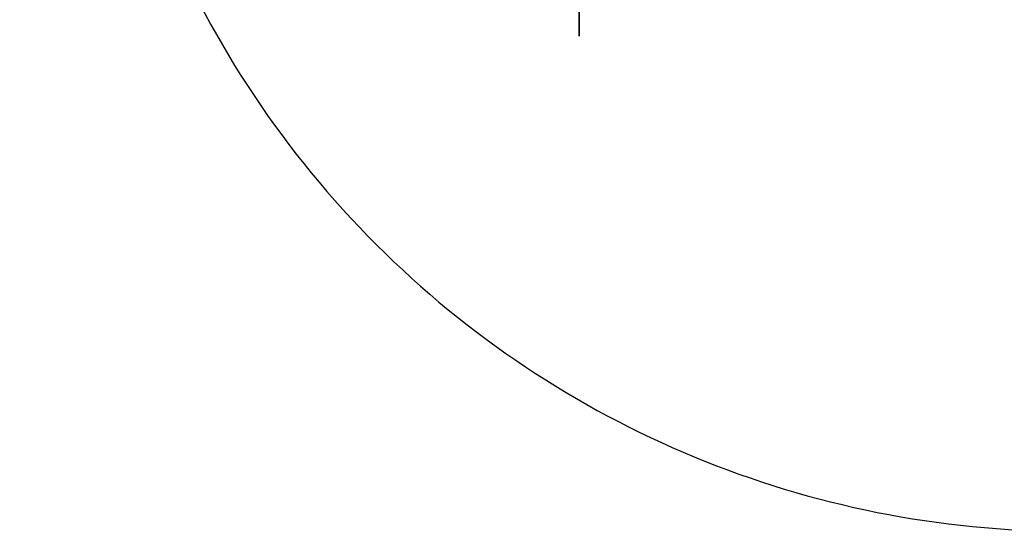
# Model space of a CAD drawing. Header units: millimetres. Extents: x 111285 to 237437, y -9513 to 52045.
# Tile 47 of 117: x 139012 to 140032, y -614 to -84. Entities that reach past the tile are written whole.
import ezdxf

# ---------------------------------------------------------------- set-up
doc = ezdxf.new("R2010")
doc.units = ezdxf.units.MM
doc.header["$LTSCALE"] = 100
doc.layers.get('0').update_dxf_attribs({"color": 252})
doc.layers.add('0-BRANDWEER', color=252, linetype='Continuous')

# ---------------------------------------------------------------- blocks, each defined once
blk = doc.blocks.new('SR8-hori')
for centre, start, end in [((433, -5.1), 270, 0.0022), ((2467, -5.1), 179.9978, 270)]:
    blk.add_arc(centre, 1014.5, start, end)
blk = doc.blocks.new('zelfsluitend')
at = {"layer": '0-BRANDWEER'}
for points in [[(-1000, 0), (-800, 150), (-400, -150), (0, 150), (400, -150), (800, 150), (1000, 0)], [(-1050, 0), (1050, 0)]]:
    blk.add_lwpolyline(points, dxfattribs=at)
blk = doc.blocks.new('onderlegger beganegrond')
blk.add_blockref('SR8-hori', (11480, 405.1))
at = {"layer": '0-BRANDWEER', "xscale": -0.5, "yscale": 0.5, "zscale": 0.5, "rotation": 270}
blk.add_blockref('zelfsluitend', (13439.8, 424), dxfattribs=at)

msp = doc.modelspace()

# ---------------------------------------------------------------- linework, layer by layer
at = {"layer": '0-BRANDWEER'}
msp.add_lwpolyline([(139591.7, -101), (139591.7, 949)], dxfattribs=at)
msp.add_lwpolyline([(139591.7, -101), (139591.7, 949)], dxfattribs=at)
msp.add_lwpolyline([(139591.7, -101), (139591.7, 949)], dxfattribs=at)

# ---------------------------------------------------------------- block references
msp.add_blockref('onderlegger beganegrond', (126152, 0))

doc.saveas('drawing.dxf')
